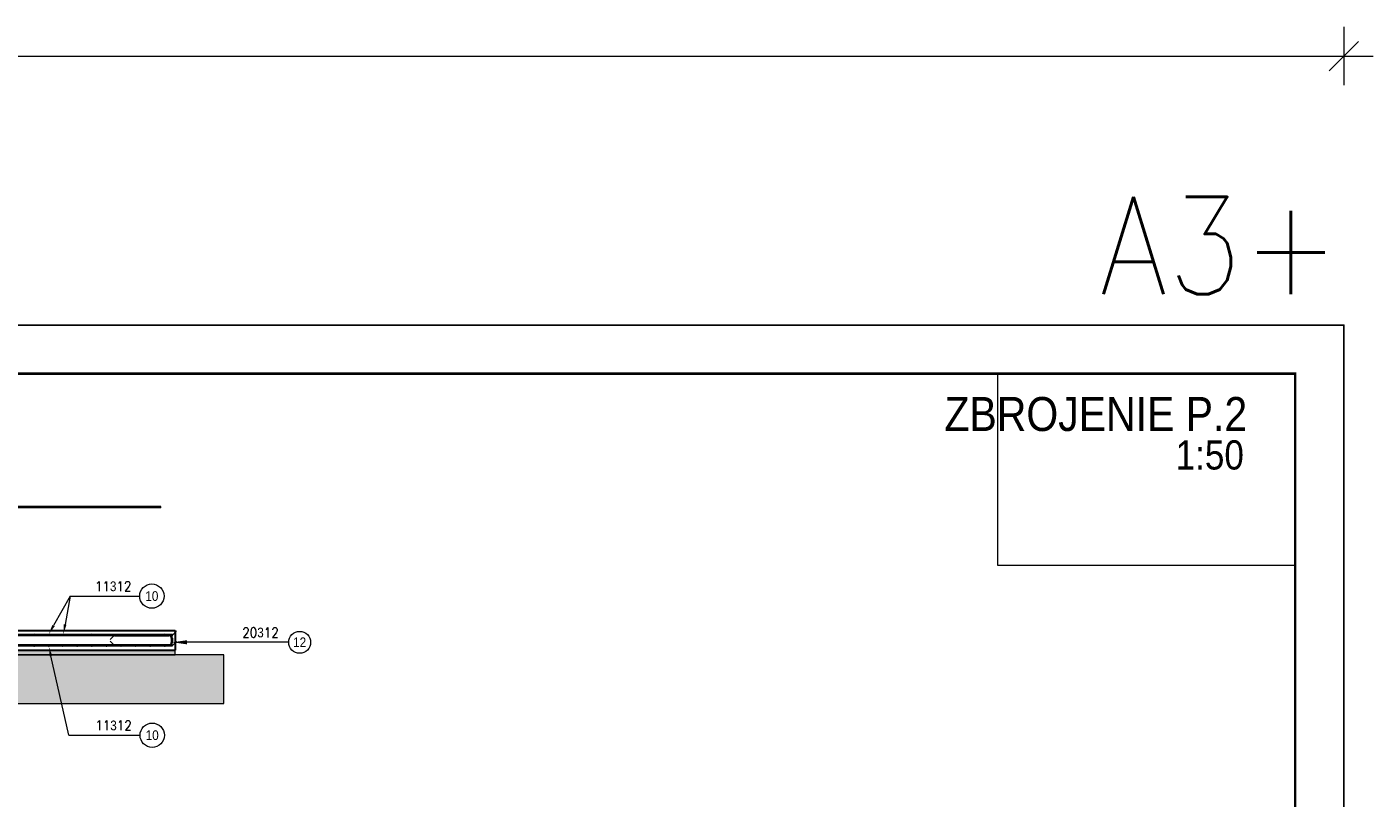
# Model space of a CAD drawing. Extents: x -44931 to -6831, y -40103 to -21469.
# Tile 10 of 10: x -20674 to -6831, y -30119 to -22186. Entities that reach past the tile are written whole.
import ezdxf
from ezdxf.enums import TextEntityAlignment as Align

# ---------------------------------------------------------------- set-up
doc = ezdxf.new("R2010")
doc.units = 0
doc.header["$LTSCALE"] = 5
doc.header["$MEASUREMENT"] = 0
doc.layers.add('_FORMATKA', color=8, linetype='Continuous', lineweight=15, plot=False)
for name, color, linetype, lineweight in [('_RAMKA', 7, 'Continuous', 35), ('AutoCAD_Structural_Detailing_deskowanie', 2, 'Continuous', 30), ('AutoCAD_Structural_Detailing_kształt pręta', 7, 'Continuous', 13), ('AutoCAD_Structural_Detailing_opis kształtu pręta', 7, 'Continuous', 13), ('AutoCAD_Structural_Detailing_opis rozkładu', 7, 'Continuous', 13), ('AutoCAD_Structural_Detailing_pręt wyrzucony', 7, 'Continuous', 13), ('AutoCAD_Structural_Detailing_pręty punktowe', 7, 'Continuous', 40), ('PS_DIM', 4, 'Continuous', 13), ('PS_HATCH', 251, 'Continuous', 9), ('PS_TEXT', 3, 'Continuous', 13)]:
    doc.layers.add(name, color=color, linetype=linetype, lineweight=lineweight)
doc.styles.add('ARIAL', font='arial.ttf')
doc.styles.add('gil', font='GIL_____.TTF', dxfattribs={"width": 0.9})
doc.styles.add('r-gil', font='GIL_____.TTF', dxfattribs={"width": 0.9})
doc.styles.add('r-simplex', font='simplex.shx', dxfattribs={"width": 0.9})
doc.styles.add('simplex', font='simplex.shx', dxfattribs={"width": 0.9})
doc.dimstyles.new('1_10_PRZ', dxfattribs={"dimtxt": 2, "dimasz": 1, "dimexe": 2, "dimexo": 5, "dimgap": 1, "dimtad": 1, "dimdec": 0, "dimlfac": 10, "dimtxsty": 'simplex', "dimblk": 'dimznak', "dimcen": 2, "dimse1": 1, "dimse2": 1, "dimclrt": 3, "dimadec": 1, "dimazin": 0, "dimtfac": 1, "dimtdec": 0, "dimtix": 1, "dimtmove": 2, "dimatfit": 3, "dimldrblk": 'dim-grot', "dimfxl": 1, "dimarcsym": 0})

# ---------------------------------------------------------------- blocks, each defined once
blk = doc.blocks.new('dimznak')
at = {"color": 0}
for points in [[(0, 2), (0, -2)], [(-2, 0), (2, 0)]]:
    blk.add_lwpolyline(points, dxfattribs=at)
at = {"color": 3}
blk.add_lwpolyline([(1, 1), (-1, -1)], dxfattribs=at)
blk = doc.blocks.new('*D19')
at = {"color": 252, "lineweight": -2, "transparency": 16777216}
blk.add_line((-747, 352.33), (-3, 352.33), dxfattribs=at)
at = {"layer": 'Defpoints', "color": 0, "transparency": 16777216}
for p in [(0, 352.33), (-750, 297), (0, 297)]:
    blk.add_point(p, dxfattribs=at)
at = {"color": 252, "lineweight": -2, "transparency": 16777216, "xscale": 3, "yscale": 3, "zscale": 3, "rotation": 180}
blk.add_blockref('dimznak', (-750, 352.33), dxfattribs=at)
at = {"color": 252, "lineweight": -2, "transparency": 16777216, "xscale": 3, "yscale": 3, "zscale": 3}
blk.add_blockref('dimznak', (0, 352.33), dxfattribs=at)
at = {"color": 252, "transparency": 16777216, "insert": (-375, 362.83), "char_height": 15, "attachment_point": 5, "style": 'simplex'}
blk.add_mtext('750', dxfattribs=at)
blk = doc.blocks.new('dim-grot')
blk.add_hatch(color=256).paths.add_polyline_path([(0, 0), (-2, 0.5), (-2, -0.5)])
blk.add_lwpolyline([(0, 0), (-2, 0.5), (-2, -0.5), (0, 0)])
blk = doc.blocks.new('Tytuł rysunku')
at = {"layer": '_FORMATKA'}
blk.add_lwpolyline([(-61.19, 0), (0, 0), (0, -39.45), (-61.19, -39.45)], close=True, dxfattribs=at)
at = {"layer": 'PS_TEXT', "style": 'ARIAL', "flags": 4}
for tag, height, p in [('TYTUŁ1', 7, (-61.19, -9.34)), ('TYTUŁ2', 6, (-61.19, -19.72)), ('SKALA', 6, (-61.19, -28.72))]:
    blk.add_attdef(tag, text='', height=height, dxfattribs=at).set_placement(p, align=Align.MIDDLE_CENTER)
blk = doc.blocks.new('*U17')
at = {"layer": '_FORMATKA', "lineweight": -3}
blk.add_lwpolyline([(-750, 0), (0, 0), (0, 297), (-750, 297)], close=True, dxfattribs=at)
at = {"layer": '_RAMKA', "lineweight": -3, "const_width": 0.5}
blk.add_lwpolyline([(-720, 10), (-10, 10), (-10, 287), (-720, 287)], close=True, dxfattribs=at)
at = {"layer": '_FORMATKA', "lineweight": -3, "style": 'simplex', "width": 0.9}
blk.add_text('A3+', height=20, dxfattribs=at).set_placement((-0.86, 303.35), align=Align.RIGHT)
dim = blk.add_linear_dim(base=(0, 352.33), p1=(-750, 297), p2=(0, 297), dimstyle='1_10_PRZ', override={"dimscale": 3, "dimtxt": 5, "dimlfac": 1, "dimclrd": 252, "dimclrt": 252})
dim.commit()
dim.dimension.update_dxf_attribs({"geometry": '*D19', "text_midpoint": (-375, 362.83)})

msp = doc.modelspace()

# ---------------------------------------------------------------- hatches: boundary and pattern name
at = {"layer": 'AutoCAD_Structural_Detailing_kształt pręta'}
for points in [[(-19178.68, -28437.68), (-19178.68, -28449.68), (-26141.11, -28449.68), (-26141.11, -28437.68)], [(-19773.68, -28449.68), (-19773.68, -28437.68), (-19214.68, -28437.68), (-19214.68, -28449.68)], [(-19190.68, -28473.68), (-19178.68, -28473.68), (-19178.68, -28517.68), (-19190.68, -28517.68)], [(-19178.68, -28541.68), (-19178.68, -28553.68), (-26141.11, -28553.68), (-26141.11, -28541.68)], [(-19214.68, -28541.68), (-19214.68, -28553.68), (-19774.01, -28553.68), (-19774.01, -28541.68)]]:
    msp.add_hatch(color=161, dxfattribs=at).paths.add_polyline_path(points, flags=0)
h = msp.add_hatch(color=161, dxfattribs=at)
edge = h.paths.add_edge_path(flags=0)
edge.add_line((-19178.68, -28473.68), (-19190.68, -28473.68))
edge.add_arc((-19214.68, -28473.68), 24, 0, 90)
edge.add_line((-19214.68, -28449.68), (-19214.68, -28437.68))
edge.add_arc((-19214.68, -28473.68), 36, 360, 450, ccw=False)
h = msp.add_hatch(color=161, dxfattribs=at)
edge = h.paths.add_edge_path(flags=0)
edge.add_line((-19214.68, -28553.68), (-19214.68, -28541.68))
edge.add_arc((-19214.68, -28517.68), 24, -90, 0)
edge.add_line((-19190.68, -28517.68), (-19178.68, -28517.68))
edge.add_arc((-19214.68, -28517.68), 36, 270, 360, ccw=False)
at = {"layer": 'AutoCAD_Structural_Detailing_opis kształtu pręta'}
msp.add_hatch(color=8, dxfattribs=at).paths.add_polyline_path([(-19178.68, -28516.28), (-19028.68, -28537.66), (-19028.68, -28494.9)], flags=0)
at = {"layer": 'AutoCAD_Structural_Detailing_opis rozkładu'}
for points in [[(-20449.56, -28431.68), (-20387.9, -28351.67), (-20412.71, -28337.63)], [(-20299.56, -28431.68), (-20267.65, -28335.84), (-20295.7, -28330.74)], [(-20449.56, -28559.68), (-20441.42, -28660.36), (-20413.61, -28654.07)]]:
    msp.add_hatch(color=8, dxfattribs=at).paths.add_polyline_path(points, flags=0)
at = {"layer": 'AutoCAD_Structural_Detailing_pręt wyrzucony'}
msp.add_hatch(color=6, dxfattribs=at).paths.add_polyline_path([(-19296.04, -27119.82), (-19296.04, -27131.82), (-26258.47, -27131.82), (-26258.47, -27119.82)], flags=0)
at = {"layer": 'AutoCAD_Structural_Detailing_pręty punktowe'}
h = msp.add_hatch(color=1, dxfattribs=at)
edge = h.paths.add_edge_path(flags=0)
edge.add_arc((-20599.56, -28431.68), 6, 0, 360)
h = msp.add_hatch(color=1, dxfattribs=at)
edge = h.paths.add_edge_path(flags=0)
edge.add_arc((-20449.56, -28431.68), 6, 0, 360)
h = msp.add_hatch(color=1, dxfattribs=at)
edge = h.paths.add_edge_path(flags=0)
edge.add_arc((-20299.56, -28431.68), 6, 0, 360)
h = msp.add_hatch(color=1, dxfattribs=at)
edge = h.paths.add_edge_path(flags=0)
edge.add_arc((-20156.38, -28431.68), 6, 0, 360)
h = msp.add_hatch(color=1, dxfattribs=at)
edge = h.paths.add_edge_path(flags=0)
edge.add_arc((-20006.38, -28431.68), 6, 0, 360)
h = msp.add_hatch(color=1, dxfattribs=at)
edge = h.paths.add_edge_path(flags=0)
edge.add_arc((-19856.38, -28431.68), 6, 0, 360)
h = msp.add_hatch(color=1, dxfattribs=at)
edge = h.paths.add_edge_path(flags=0)
edge.add_arc((-19706.38, -28431.68), 6, 0, 360)
h = msp.add_hatch(color=1, dxfattribs=at)
edge = h.paths.add_edge_path(flags=0)
edge.add_arc((-19556.38, -28431.68), 6, 0, 360)
h = msp.add_hatch(color=1, dxfattribs=at)
edge = h.paths.add_edge_path(flags=0)
edge.add_arc((-19406.38, -28431.68), 6, 0, 360)
h = msp.add_hatch(color=1, dxfattribs=at)
edge = h.paths.add_edge_path(flags=0)
edge.add_arc((-19256.38, -28431.68), 6, 0, 360)
h = msp.add_hatch(color=1, dxfattribs=at)
edge = h.paths.add_edge_path(flags=0)
edge.add_arc((-20599.56, -28559.68), 6, 0, 360)
h = msp.add_hatch(color=1, dxfattribs=at)
edge = h.paths.add_edge_path(flags=0)
edge.add_arc((-20449.56, -28559.68), 6, 0, 360)
h = msp.add_hatch(color=1, dxfattribs=at)
edge = h.paths.add_edge_path(flags=0)
edge.add_arc((-20306.38, -28559.68), 6, 0, 360)
h = msp.add_hatch(color=1, dxfattribs=at)
edge = h.paths.add_edge_path(flags=0)
edge.add_arc((-20156.38, -28559.68), 6, 0, 360)
h = msp.add_hatch(color=1, dxfattribs=at)
edge = h.paths.add_edge_path(flags=0)
edge.add_arc((-20006.38, -28559.68), 6, 0, 360)
h = msp.add_hatch(color=1, dxfattribs=at)
edge = h.paths.add_edge_path(flags=0)
edge.add_arc((-19856.38, -28559.68), 6, 0, 360)
h = msp.add_hatch(color=1, dxfattribs=at)
edge = h.paths.add_edge_path(flags=0)
edge.add_arc((-19706.38, -28559.68), 6, 0, 360)
h = msp.add_hatch(color=1, dxfattribs=at)
edge = h.paths.add_edge_path(flags=0)
edge.add_arc((-19556.38, -28559.68), 6, 0, 360)
h = msp.add_hatch(color=1, dxfattribs=at)
edge = h.paths.add_edge_path(flags=0)
edge.add_arc((-19406.38, -28559.68), 6, 0, 360)
h = msp.add_hatch(color=1, dxfattribs=at)
edge = h.paths.add_edge_path(flags=0)
edge.add_arc((-19256.38, -28559.68), 6, 0, 360)
at = {"layer": 'PS_HATCH'}
h = msp.add_hatch(dxfattribs=at)
h.set_pattern_fill('AR-CONC', color=8, scale=0.5, angle=270)
h.set_pattern_definition([(320, (-5929.3, -16829.48), (-7.96954, -91.09233), [9.525, -104.775]), (265, (-5929.3, -16829.48), (95.52842, 17.6217), [7.62, -83.8203]), (10.45144, (-5929.96, -16837.07), (87.55888, -73.47062), [8.095, -89.04512]), (316.1842, (-5903.9, -16829.48), (-21.02116, -135.53952), [14.2875, -157.1625]), (6.63556, (-5905.65, -16840.77), (123.71306, -118.70207), [12.1425, -133.5678]), (261.18415, (-5903.9, -16829.48), (123.71306, -118.70207), [11.43, -125.72987]), (291, (-5910.25, -16842.18), (-51.1326, -75.8072), [9.525, -104.775]), (236, (-5910.25, -16842.18), (92.09398, -30.90101), [7.62, -83.82]), (341.45144, (-5914.51, -16848.49), (40.96138, -106.7082), [8.095, -89.04497]), (307.5, (-5929.296, -16829.477), (42.27752, -1.544302), [0, -82.804, 0, -85.09, 0, -84.1375]), (277.5, (-5929.296, -16829.477), (50.09029, -33.40983), [0, -48.514, 0, -80.899, 0, -32.0675]), (237.5, (-5929.296, -16801.156), (-2.864372, -67.795298), [0, -31.75, 0, -99.06, 0, -131.445]), (227.5, (-5929.296, -16788.456), (12.71325, -74.06459), [0, -41.275, 0, -65.786, 0, -93.345])])
h.paths.add_polyline_path([(-41413.18, -29545.93), (-41948.68, -29545.93), (-41948.68, -30045.93), (-41381.28, -30045.93), (-26128.37, -29145.68), (-18648.68, -29145.68), (-18648.68, -28645.68), (-26157.38, -28645.68)])
h = msp.add_hatch(dxfattribs=at)
h.set_pattern_fill('DASH', color=252, scale=10, angle=45)
h.set_pattern_definition([(45, (-5929.296, -16829.477), (4e-15, 44.90128), [31.75, -31.75])])
h.paths.add_polyline_path([(-41398.68, -29496.01), (-41448.68, -29496.01), (-41448.68, -29545.93), (-41395.78, -29545.93), (-26142.88, -28645.68), (-19148.68, -28645.68), (-19148.68, -28595.68), (-26142.88, -28595.68)])

# ---------------------------------------------------------------- linework, layer by layer
at = {"layer": 'AutoCAD_Structural_Detailing_deskowanie'}
for p, q in [((-26148.68, -28395.68), (-19148.68, -28395.68, 43.12)), ((-19148.68, -28395.68, 43.12), (-19148.68, -28595.68, 43.12)), ((-26142.88, -28595.68), (-19148.68, -28595.68, 43.12))]:
    msp.add_line(p, q, dxfattribs=at)
at = {"layer": 'AutoCAD_Structural_Detailing_kształt pręta', "color": 161}
for p, q in [((-19178.68, -28437.68), (-26141.11, -28437.68)), ((-19178.68, -28449.68), (-26141.11, -28449.68)), ((-19773.68, -28437.68), (-19214.68, -28437.68)), ((-19773.68, -28437.68), (-19773.68, -28449.68)), ((-19773.68, -28449.68), (-19214.68, -28449.68)), ((-19190.68, -28473.68), (-19190.68, -28517.68)), ((-19178.68, -28449.68), (-19178.68, -28437.68)), ((-19178.68, -28473.68), (-19178.68, -28517.68)), ((-19178.68, -28541.68), (-26141.11, -28541.68)), ((-19178.68, -28553.68), (-26141.11, -28553.68)), ((-19214.68, -28541.68), (-19774.01, -28541.68)), ((-19774.01, -28553.68), (-19774.01, -28541.68)), ((-19214.68, -28553.68), (-19774.01, -28553.68)), ((-19178.68, -28553.68), (-19178.68, -28541.68))]:
    msp.add_line(p, q, dxfattribs=at)
at = {"layer": 'AutoCAD_Structural_Detailing_kształt pręta', "color": 1, "lineweight": 0}
for p, q in [((-19774.01, -28547.68), (-19817.76, -28503.93)), ((-19773.68, -28443.68), (-19817.43, -28487.43)), ((-19178.68, -28443.68), (-19134.93, -28399.93)), ((-19178.68, -28547.68), (-19134.93, -28503.93))]:
    msp.add_line(p, q, dxfattribs=at)
at = {"layer": 'AutoCAD_Structural_Detailing_kształt pręta', "color": 161}
for centre, radius, start, end in [((-19214.68, -28473.68), 36, 0, 90), ((-19214.68, -28473.68), 24, 0, 90), ((-19214.68, -28517.68), 24, 270, 0), ((-19214.68, -28517.68), 36, 270, 0)]:
    msp.add_arc(centre, radius, start, end, dxfattribs=at)
at = {"layer": 'AutoCAD_Structural_Detailing_opis kształtu pręta', "color": 8}
msp.add_line((-17982.27, -28516.28), (-19028.68, -28516.28), dxfattribs=at)
at = {"layer": 'AutoCAD_Structural_Detailing_opis kształtu pręta', "color": 8, "lineweight": 18}
msp.add_circle((-17869.77, -28516.28), 112.5, dxfattribs=at)
at = {"layer": 'AutoCAD_Structural_Detailing_opis rozkładu', "color": 8}
for p, q in [((-20228.58, -28041.24), (-20400.31, -28344.65)), ((-20228.58, -28041.24), (-20281.67, -28333.29)), ((-20228.58, -28041.24), (-19514.38, -28041.24)), ((-20243.22, -29472.35), (-20427.51, -28657.21)), ((-20243.22, -29472.35), (-19510.84, -29472.35))]:
    msp.add_line(p, q, dxfattribs=at)
at = {"layer": 'AutoCAD_Structural_Detailing_opis rozkładu', "color": 8, "lineweight": 18}
for centre in [(-19389.38, -28041.24), (-19385.84, -29472.35)]:
    msp.add_circle(centre, 125, dxfattribs=at)
at = {"layer": 'AutoCAD_Structural_Detailing_pręt wyrzucony', "color": 6}
for p, q in [((-19296.04, -27119.82), (-26258.47, -27119.82)), ((-19296.04, -27131.82), (-26258.47, -27131.82)), ((-19296.04, -27131.82), (-19296.04, -27119.82))]:
    msp.add_line(p, q, dxfattribs=at)
at = {"layer": 'PS_DIM', "ltscale": 10}
for points in [[(-19178.68, -28437.68), (-20849.27, -28437.68)], [(-20849.27, -28553.68), (-19178.68, -28553.68)]]:
    msp.add_lwpolyline(points, dxfattribs=at)
at = {"layer": 'PS_HATCH', "color": 252}
msp.add_lwpolyline([(-41413.18, -29545.93), (-41948.68, -29545.93), (-41948.68, -30045.93), (-41381.28, -30045.93), (-26128.37, -29145.68), (-18648.68, -29145.68), (-18648.68, -28645.68), (-26157.38, -28645.68)], close=True, dxfattribs=at)
msp.add_lwpolyline([(-41413.18, -29545.93), (-41948.68, -29545.93), (-41948.68, -30045.93), (-41381.28, -30045.93), (-26128.37, -29145.68), (-18648.68, -29145.68), (-18648.68, -28645.68), (-26157.38, -28645.68)], close=True, dxfattribs=at)
msp.add_lwpolyline([(-41398.68, -29496.01), (-41448.68, -29496.01), (-41448.68, -29545.93), (-41395.78, -29545.93), (-26142.88, -28645.68), (-19148.68, -28645.68), (-19148.68, -28595.68), (-26142.88, -28595.68), (-41398.68, -29496.01)], dxfattribs=at)

# ---------------------------------------------------------------- block references
ref = msp.add_blockref('Tytuł rysunku', (-7631.35, -25752.96), dxfattribs=dict(xscale=50, yscale=50, zscale=50))
ref.add_attrib('TYTUŁ1', 'ZBROJENIE P.2', dxfattribs={"layer": 'PS_TEXT', "height": 350, "style": 'gil', "width": 0.9}).set_placement((-8125.9, -26343.17), align=Align.RIGHT)
ref.add_attrib('TYTUŁ2', '1:50', dxfattribs={"layer": 'PS_TEXT', "height": 300, "style": 'gil', "width": 0.9}).set_placement((-8159.61, -26739.12), align=Align.RIGHT)
at = {"layer": 'PS_DIM', "xscale": 50, "yscale": 50, "zscale": 50}
msp.add_blockref('*U17', (-7131.35, -40102.96), dxfattribs=at)

# ---------------------------------------------------------------- texts
at = {"layer": 'AutoCAD_Structural_Detailing_opis kształtu pręta', "color": 3, "char_height": 100, "attachment_point": 5}
for s, insert, style in [('20\\Fdiam;3\\Fsimplex.shx;12  ', (-18272.27, -28416.28), 'r-simplex'), ('12', (-17869.77, -28516.28), 'r-gil')]:
    msp.add_mtext(s, dxfattribs=dict(at, insert=insert, style=style))
at = {"layer": 'AutoCAD_Structural_Detailing_opis rozkładu', "color": 3, "char_height": 100, "attachment_point": 5}
for s, insert, style in [('11\\Fdiam;3\\Fsimplex.shx;12 ', (-19787.24, -27941.24), 'r-simplex'), ('10', (-19389.38, -28041.24), 'r-gil'), ('11\\Fdiam;3\\Fsimplex.shx;12 ', (-19783.7, -29372.35), 'r-simplex'), ('10', (-19385.84, -29472.35), 'r-gil')]:
    msp.add_mtext(s, dxfattribs=dict(at, insert=insert, style=style))

doc.saveas('drawing.dxf')
